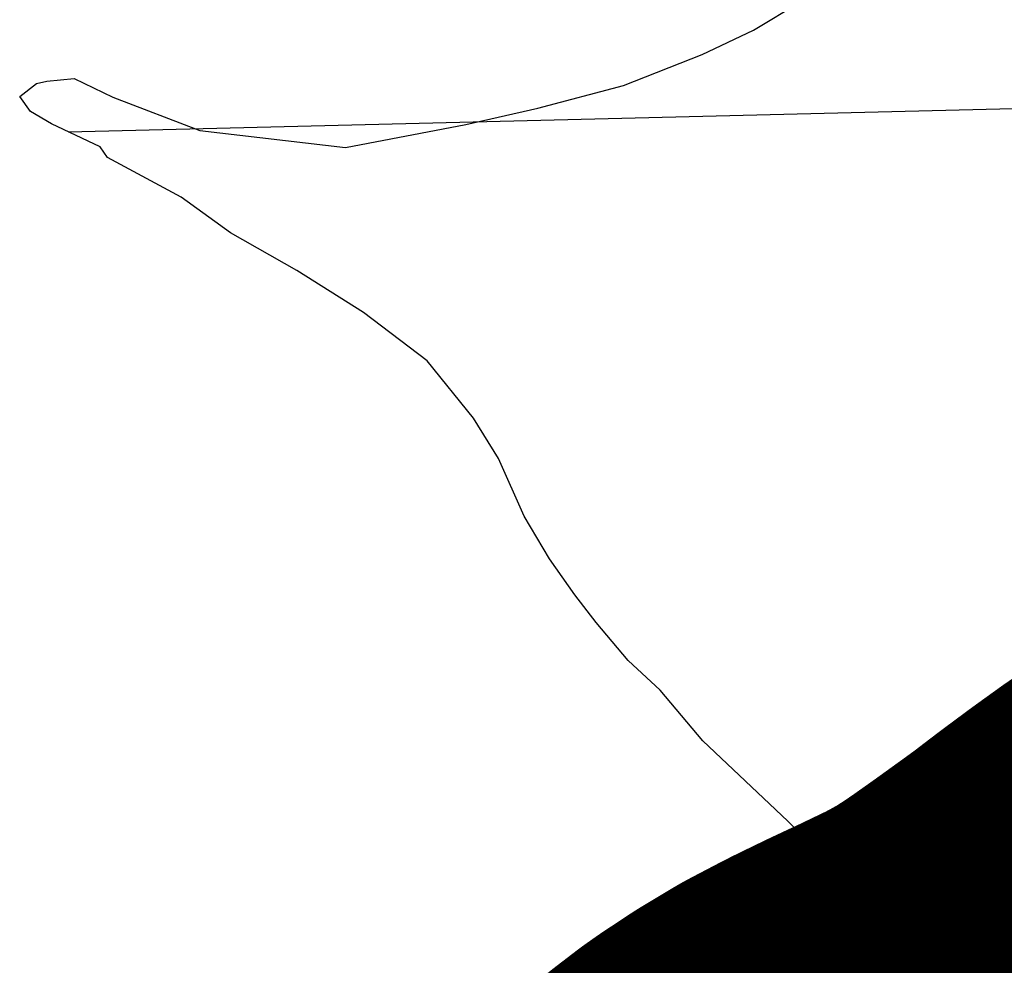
# Model space of a CAD drawing. Header units: feet. Extents: x 18803 to 104580, y -6601 to 116448.
# Tile 74 of 102: x 62857 to 64364, y 88386 to 89833. Entities that reach past the tile are written whole.
import ezdxf

# ---------------------------------------------------------------- set-up
doc = ezdxf.new("R2010")
doc.units = ezdxf.units.FT
doc.header["$LTSCALE"] = 100
doc.header["$MEASUREMENT"] = 0
doc.linetypes.add('DASHED', pattern=[0.75, 0.5, -0.25])
for name, color, linetype in [('ELPC BOLD TITLE SHEET', 3, 'Continuous'), ('ELRGOV-SECTION', 253, 'DASHED'), ('SL-VICINITY MAP', 2, 'Continuous')]:
    doc.layers.add(name, color=color, linetype=linetype)

msp = doc.modelspace()

# ---------------------------------------------------------------- linework, layer by layer
at = {"layer": 'ELPC BOLD TITLE SHEET', "const_width": 1000}
msp.add_lwpolyline([(64868.51709649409, 88512.16433583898), (64832.99269724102, 88498.28221426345), (64822.42394787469, 88494.28859337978), (64822.34858633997, 88494.26025218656), (64783.56274260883, 88479.74384153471), (64782.99196305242, 88479.52215204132), (64776.53795216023, 88476.92338469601), (64735.21243835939, 88458.09235234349), (64734.4108670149, 88457.6976157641), (64733.2991676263, 88457.11072785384), (64692.59533264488, 88434.13262202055), (64690.88604550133, 88433.10551192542), (64690.14804089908, 88432.64185207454), (64652.08547746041, 88407.66046349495), (64651.51085160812, 88407.26014408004), (64609.65793570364, 88377.14136550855), (64609.49874805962, 88377.02853227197), (64566.90361538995, 88345.42485658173), (64566.65174951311, 88345.2355888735), (64542.59397995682, 88326.92626954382), (64525.62496989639, 88313.88817547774), (64500.64012408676, 88295.72584332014), (64500.52012509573, 88295.63914018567), (64485.30127258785, 88284.70974611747), (64485.2404302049, 88284.6659145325), (64459.43689364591, 88266.01819770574), (64459.24106483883, 88265.87813796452), (64443.00611459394, 88254.38700958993), (64443.0021171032, 88254.3841820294), (64442.99771317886, 88254.3810656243), (64419.30411700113, 88237.62533478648), (64419.03976086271, 88237.44099651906), (64402.27867548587, 88225.91728160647), (64377.2058489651, 88209.43839772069), (64376.53199534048, 88209.01116289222), (64361.45495165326, 88199.79491050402), (64332.20838789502, 88183.38282774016), (64331.33573957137, 88182.91622488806), (64310.5860255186, 88172.35857315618), (64284.72660410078, 88159.97159030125), (64284.71597056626, 88159.96648755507), (64284.7050316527, 88159.96124452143), (64264.58686898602, 88150.30136253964), (64241.87112149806, 88139.7291601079), (64241.84215222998, 88139.71561075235), (64241.81312504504, 88139.70207878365), (64217.76957170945, 88128.43803618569), (64217.51676806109, 88128.3178583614), (64199.09144190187, 88119.43101785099), (64171.16180864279, 88105.83837644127), (64170.7013523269, 88105.60827156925), (64155.14321658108, 88097.62809890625), (64116.4985137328, 88077.39469461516), (64115.8370867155, 88077.03602212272), (64112.25782205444, 88075.02715579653), (64070.1209604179, 88049.76982613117), (64069.63319099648, 88049.47039293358), (64063.20786294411, 88045.43183845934), (64025.86717438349, 88020.6504744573), (64025.16889774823, 88020.1717018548), (64012.94589748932, 88011.51673419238), (63983.22389406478, 87988.75497891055), (63982.84072992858, 87988.45641143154), (63973.86142240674, 87981.33775750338), (63951.14633243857, 87962.58035792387), (63950.78142887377, 87962.27395630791), (63934.74634857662, 87948.58351079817), (63913.10811028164, 87929.71683410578), (63913.07955877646, 87929.69203626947), (63913.05105003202, 87929.66721140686), (63897.72409694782, 87916.37273187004), (63897.70053671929, 87916.35222984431), (63897.6769770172, 87916.33177212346), (63872.58572800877, 87894.47398293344), (63872.53242596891, 87894.4274363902), (63860.1703567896, 87883.60572787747)], dxfattribs=at)
at = {"layer": 'ELRGOV-SECTION', "ltscale": 50}
msp.add_lwpolyline([(62931.31964452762, 89661.1408756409), (66378.2188653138, 89745.5198126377), (66448.91396189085, 89747.25084663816)], dxfattribs=at)
at = {"layer": 'SL-VICINITY MAP'}
msp.add_lwpolyline([(64318.69303818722, 88371.27539716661), (64286.38064476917, 88406.89886706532), (64248.61956483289, 88435.88078130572), (64173.36857867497, 88477.44261896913), (64092.37412922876, 88548.45166673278), (64032.8607776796, 88606.6481431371), (63902.71626887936, 88729.44189914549), (63837.17601115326, 88807.23790752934), (63788.54776346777, 88852.46782633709), (63739.30235660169, 88910.8135215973), (63706.69778606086, 88952.99511809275), (63668.16165685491, 89008.21525955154), (63629.48250638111, 89073.27688154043), (63590.04317545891, 89161.29576049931), (63551.83816289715, 89223.08308656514), (63480.84048441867, 89310.64334398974), (63383.59272328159, 89384.69737690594), (63281.56724314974, 89448.83841865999), (63179.80113520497, 89506.42085708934), (63104.35945402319, 89561.10466879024), (62991.52321413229, 89621.80741690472), (62980.62324144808, 89638.05494474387), (62905.86126202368, 89673.0615162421), (62873.59040777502, 89692.27965817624), (62857.28068809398, 89715.01094154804), (62882.84493440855, 89735.0695717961), (62898.77326404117, 89738.58223649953), (62940.74871213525, 89742.47343082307), (63000.02982949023, 89713.8042564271), (63133.02930293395, 89663.23808938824), (63355.90863158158, 89636.94640520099), (63539.99245883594, 89672.4334658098), (63650.34259353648, 89697.00543289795), (63781.51206049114, 89731.72351581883), (63901.79642358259, 89779.40815633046), (63980.00385648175, 89816.63775507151), (64053.19520160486, 89860.35683020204)], dxfattribs=at)

doc.saveas('drawing.dxf')
